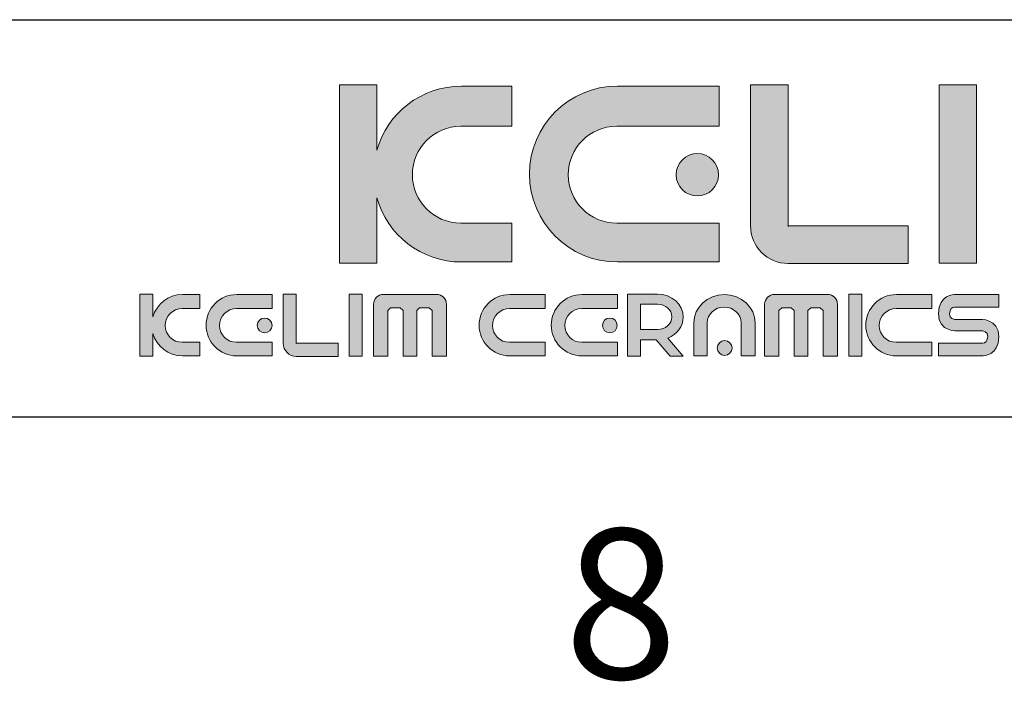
# Model space of a CAD drawing. Header units: millimetres. Extents: x 1538 to 2132, y 568 to 988.
# Tile 9 of 15: x 2060 to 2097, y 572 to 597. Entities that reach past the tile are written whole.
import ezdxf

# ---------------------------------------------------------------- set-up
doc = ezdxf.new("R2010")
doc.units = ezdxf.units.MM
doc.header["$LTSCALE"] = 0.1
doc.layers.add('FORM', color=7, linetype='Continuous')
doc.layers.add('TEXT', color=2, linetype='Continuous')
doc.styles.get("Standard").update_dxf_attribs({"font": 'arial_0.ttf'})

msp = doc.modelspace()

# ---------------------------------------------------------------- hatches: boundary and pattern name
at = {"layer": 'TEXT'}
h = msp.add_hatch(color=2, dxfattribs=at)
h.dxf.hatch_style = 2
edge = h.paths.add_edge_path()
edge.add_spline(control_points=[(2078.8184, 588.9841), (2078.8184, 588.9841), (2076.889, 588.9841), (2076.889, 588.9841), (2075.8744, 588.9841), (2075.0574, 589.8017), (2075.0574, 590.8133), (2075.0574, 591.8289), (2075.8744, 592.6463), (2076.889, 592.6463), (2076.889, 592.6463), (2078.8184, 592.6463), (2078.8184, 592.6463), (2078.8184, 592.6463), (2078.8184, 594.1599), (2078.8184, 594.1599), (2078.8184, 594.1599), (2076.9116, 594.1599), (2076.9116, 594.1599), (2075.3852, 594.1599), (2074.1044, 593.1374), (2073.7135, 591.7381), (2073.7135, 591.7381), (2073.7135, 594.2076), (2073.7135, 594.2076), (2073.7135, 594.2076), (2072.302, 594.2076), (2072.302, 594.2076), (2072.302, 594.2076), (2072.302, 587.4699), (2072.302, 587.4699), (2072.302, 587.4699), (2073.7135, 587.4699), (2073.7135, 587.4699), (2073.7135, 587.4699), (2073.7135, 589.9417), (2073.7135, 589.9417), (2074.1044, 588.5434), (2075.3852, 587.5168), (2076.9116, 587.5168), (2076.9116, 587.5168), (2078.8184, 587.5168), (2078.8184, 587.5168), (2078.8184, 587.5168), (2078.8184, 588.9841), (2078.8184, 588.9841)], knot_values=[0, 0, 0, 0, 1, 1, 1, 2, 2, 2, 3, 3, 3, 4, 4, 4, 5, 5, 5, 6, 6, 6, 7, 7, 7, 8, 8, 8, 9, 9, 9, 10, 10, 10, 11, 11, 11, 12, 12, 12, 13, 13, 13, 14, 14, 14, 15, 15, 15, 15], degree=3, periodic=0)
h = msp.add_hatch(color=256, dxfattribs=at)
h.dxf.hatch_style = 2
edge = h.paths.add_edge_path()
edge.add_spline(control_points=[(2082.8011, 587.5168), (2082.8011, 587.5168), (2086.6413, 587.5168), (2086.6413, 587.5168), (2086.6413, 587.5168), (2086.6413, 588.9841), (2086.6413, 588.9841), (2086.6413, 588.9841), (2082.7769, 588.9841), (2082.7769, 588.9841), (2081.764, 588.9841), (2080.9465, 589.8017), (2080.9465, 590.8133), (2080.9465, 591.8289), (2081.7636, 592.6463), (2082.7769, 592.6463), (2082.7769, 592.6463), (2086.6413, 592.6463), (2086.6413, 592.6463), (2086.6413, 592.6463), (2086.6413, 594.1599), (2086.6413, 594.1599), (2086.6413, 594.1599), (2082.8011, 594.1599), (2082.8011, 594.1599), (2080.9647, 594.1599), (2079.4796, 592.6775), (2079.4796, 590.8392), (2079.4796, 589.0052), (2080.9647, 587.5168), (2082.8011, 587.5168)], knot_values=[0, 0, 0, 0, 1, 1, 1, 2, 2, 2, 3, 3, 3, 4, 4, 4, 5, 5, 5, 6, 6, 6, 7, 7, 7, 8, 8, 8, 9, 9, 9, 10, 10, 10, 10], degree=3, periodic=0)
h = msp.add_hatch(color=2, dxfattribs=at)
h.dxf.hatch_style = 2
edge = h.paths.add_edge_path()
edge.add_spline(control_points=[(2089.2452, 587.4653), (2089.2452, 587.4653), (2093.7848, 587.4653), (2093.7848, 587.4653), (2093.7848, 587.4653), (2093.7848, 588.879), (2093.7848, 588.879), (2093.7848, 588.879), (2089.2554, 588.879), (2089.2554, 588.879), (2089.2554, 588.879), (2089.2501, 588.864), (2089.2501, 588.864), (2089.2501, 588.864), (2089.2501, 594.2076), (2089.2501, 594.2076), (2089.2501, 594.2076), (2087.8355, 594.2076), (2087.8355, 594.2076), (2087.8355, 594.2076), (2087.8355, 588.879), (2087.8355, 588.879), (2087.8355, 588.879), (2087.8308, 588.8843), (2087.8308, 588.8843), (2087.8308, 588.0992), (2088.4672, 587.4593), (2089.2554, 587.4593), (2089.2554, 587.4593), (2089.2452, 587.4653), (2089.2452, 587.4653)], knot_values=[0, 0, 0, 0, 1, 1, 1, 2, 2, 2, 3, 3, 3, 4, 4, 4, 5, 5, 5, 6, 6, 6, 7, 7, 7, 8, 8, 8, 9, 9, 9, 10, 10, 10, 10], degree=3, periodic=0)
h = msp.add_hatch(color=2, dxfattribs=at)
h.dxf.hatch_style = 2
h.paths.add_polyline_path([(2096.3749, 594.2076), (2094.9619, 594.2076), (2094.9619, 587.4699), (2096.3749, 587.4699)])
h = msp.add_hatch(color=2, dxfattribs=at)
h.dxf.hatch_style = 2
edge = h.paths.add_edge_path()
edge.add_spline(control_points=[(2085.0225, 590.8133), (2085.0225, 590.3729), (2085.3786, 590.0103), (2085.8216, 590.0103), (2086.2634, 590.0103), (2086.6227, 590.3729), (2086.6227, 590.8133), (2086.6227, 591.2577), (2086.2634, 591.6136), (2085.8216, 591.6136), (2085.3786, 591.6136), (2085.0225, 591.2577), (2085.0225, 590.8133)], knot_values=[0, 0, 0, 0, 1, 1, 1, 2, 2, 2, 3, 3, 3, 4, 4, 4, 4], degree=3, periodic=0)
h = msp.add_hatch(color=2, dxfattribs=at)
h.dxf.hatch_style = 2
edge = h.paths.add_edge_path()
edge.add_spline(control_points=[(2065.2512, 585.4385), (2065.2512, 585.4385), (2065.2512, 586.3031), (2065.2512, 586.3031), (2065.2512, 586.3031), (2064.759, 586.3031), (2064.759, 586.3031), (2064.759, 586.3031), (2064.759, 583.9532), (2064.759, 583.9532), (2064.759, 583.9532), (2065.2512, 583.9532), (2065.2512, 583.9532), (2065.2512, 583.9532), (2065.2512, 584.8191), (2065.2512, 584.8191), (2065.3864, 584.33), (2065.833, 583.97), (2066.3669, 583.97), (2066.3669, 583.97), (2067.0317, 583.97), (2067.0317, 583.97), (2067.0317, 583.97), (2067.0317, 584.4812), (2067.0317, 584.4812), (2067.0317, 584.4812), (2066.3588, 584.4812), (2066.3588, 584.4812), (2066.0049, 584.4812), (2065.7198, 584.7666), (2065.7198, 585.1191), (2065.7198, 585.4737), (2066.0049, 585.7584), (2066.3588, 585.7584), (2066.3588, 585.7584), (2067.0317, 585.7584), (2067.0317, 585.7584), (2067.0317, 585.7584), (2067.0317, 586.2871), (2067.0317, 586.2871), (2067.0317, 586.2871), (2066.3669, 586.2871), (2066.3669, 586.2871), (2065.833, 586.2871), (2065.3864, 585.9281), (2065.2512, 585.4385)], knot_values=[0, 0, 0, 0, 1, 1, 1, 2, 2, 2, 3, 3, 3, 4, 4, 4, 5, 5, 5, 6, 6, 6, 7, 7, 7, 8, 8, 8, 9, 9, 9, 10, 10, 10, 11, 11, 11, 12, 12, 12, 13, 13, 13, 14, 14, 14, 15, 15, 15, 15], degree=3, periodic=0)
h = msp.add_hatch(color=2, dxfattribs=at)
h.dxf.hatch_style = 2
edge = h.paths.add_edge_path()
edge.add_spline(control_points=[(2070.6697, 584.4397), (2070.6697, 584.4397), (2070.6697, 586.3031), (2070.6697, 586.3031), (2070.6697, 586.3031), (2070.1766, 586.3031), (2070.1766, 586.3031), (2070.1766, 586.3031), (2070.1766, 584.4448), (2070.1766, 584.4448), (2070.1766, 584.4448), (2070.1746, 584.447), (2070.1746, 584.447), (2070.1746, 584.1724), (2070.3966, 583.9496), (2070.6717, 583.9496), (2070.6717, 583.9496), (2070.6682, 583.9519), (2070.6682, 583.9519), (2070.6682, 583.9519), (2072.2513, 583.9519), (2072.2513, 583.9519), (2072.2513, 583.9519), (2072.2513, 584.4448), (2072.2513, 584.4448), (2072.2513, 584.4448), (2070.6717, 584.4448), (2070.6717, 584.4448), (2070.6717, 584.4448), (2070.6697, 584.4397), (2070.6697, 584.4397)], knot_values=[0, 0, 0, 0, 1, 1, 1, 2, 2, 2, 3, 3, 3, 4, 4, 4, 5, 5, 5, 6, 6, 6, 7, 7, 7, 8, 8, 8, 9, 9, 9, 10, 10, 10, 10], degree=3, periodic=0)
h = msp.add_hatch(color=2, dxfattribs=at)
h.dxf.hatch_style = 2
h.paths.add_polyline_path([(2072.6619, 583.9532), (2073.1548, 583.9532), (2073.1548, 586.3031), (2072.6619, 586.3031)])
h = msp.add_hatch(color=2, dxfattribs=at)
h.dxf.hatch_style = 2
edge = h.paths.add_edge_path()
edge.add_spline(control_points=[(2075.9709, 586.2922), (2075.9709, 586.2922), (2073.9643, 586.2922), (2073.9643, 586.2922), (2073.7579, 586.2922), (2073.5911, 586.1261), (2073.5911, 585.9215), (2073.5911, 585.9215), (2073.5911, 583.957), (2073.5911, 583.957), (2073.5911, 583.957), (2074.1241, 583.957), (2074.1241, 583.957), (2074.1241, 583.957), (2074.1241, 585.6783), (2074.1241, 585.6783), (2074.1241, 585.6783), (2074.2348, 585.7898), (2074.2348, 585.7898), (2074.2348, 585.7898), (2074.5924, 585.7898), (2074.5924, 585.7898), (2074.5924, 585.7898), (2074.7038, 585.6783), (2074.7038, 585.6783), (2074.7038, 585.6783), (2074.7038, 583.957), (2074.7038, 583.957), (2074.7038, 583.957), (2075.2186, 583.957), (2075.2186, 583.957), (2075.2186, 583.957), (2075.2186, 585.6783), (2075.2186, 585.6783), (2075.2186, 585.6783), (2075.3314, 585.7898), (2075.3314, 585.7898), (2075.3314, 585.7898), (2075.6871, 585.7898), (2075.6871, 585.7898), (2075.6871, 585.7898), (2075.7982, 585.6783), (2075.7982, 585.6783), (2075.7982, 585.6783), (2075.7982, 583.957), (2075.7982, 583.957), (2075.7982, 583.957), (2076.3444, 583.957), (2076.3444, 583.957), (2076.3444, 583.957), (2076.3444, 585.9215), (2076.3444, 585.9215), (2076.3444, 586.1261), (2076.176, 586.2922), (2075.9709, 586.2922)], knot_values=[0, 0, 0, 0, 1, 1, 1, 2, 2, 2, 3, 3, 3, 4, 4, 4, 5, 5, 5, 6, 6, 6, 7, 7, 7, 8, 8, 8, 9, 9, 9, 10, 10, 10, 11, 11, 11, 12, 12, 12, 13, 13, 13, 14, 14, 14, 15, 15, 15, 16, 16, 16, 17, 17, 17, 18, 18, 18, 18], degree=3, periodic=0)
h = msp.add_hatch(color=2, dxfattribs=at)
h.dxf.hatch_style = 2
edge = h.paths.add_edge_path()
edge.add_spline(control_points=[(2085.2912, 585.4373), (2085.2912, 585.915), (2084.8531, 586.3031), (2084.3121, 586.3031), (2084.3121, 586.3031), (2083.6727, 586.3031), (2083.6727, 586.3031), (2083.6727, 586.3031), (2083.1802, 586.3031), (2083.1802, 586.3031), (2083.1802, 586.3031), (2083.1802, 585.9208), (2083.1802, 585.9208), (2083.1802, 585.9208), (2083.1802, 584.9662), (2083.1802, 584.9662), (2083.1802, 584.9662), (2083.1802, 584.5715), (2083.1802, 584.5715), (2083.1802, 584.5715), (2083.1802, 583.9532), (2083.1802, 583.9532), (2083.1802, 583.9532), (2083.6727, 583.9532), (2083.6727, 583.9532), (2083.6727, 583.9532), (2083.6727, 584.5715), (2083.6727, 584.5715), (2083.6727, 584.5715), (2084.2726, 584.5715), (2084.2726, 584.5715), (2084.2726, 584.5715), (2084.7968, 583.9532), (2084.7968, 583.9532), (2084.7968, 583.9532), (2085.2894, 583.9532), (2085.2894, 583.9532), (2085.2894, 583.9532), (2084.704, 584.6439), (2084.704, 584.6439), (2085.0497, 584.7775), (2085.2912, 585.0817), (2085.2912, 585.4373)], knot_values=[0, 0, 0, 0, 1, 1, 1, 2, 2, 2, 3, 3, 3, 4, 4, 4, 5, 5, 5, 6, 6, 6, 7, 7, 7, 8, 8, 8, 9, 9, 9, 10, 10, 10, 11, 11, 11, 12, 12, 12, 13, 13, 13, 14, 14, 14, 14], degree=3, periodic=0)
edge = h.paths.add_edge_path()
edge.add_spline(control_points=[(2084.3196, 584.9662), (2084.3196, 584.9662), (2083.6727, 584.9662), (2083.6727, 584.9662), (2083.6727, 584.9662), (2083.6727, 585.9208), (2083.6727, 585.9208), (2083.6727, 585.9208), (2084.3196, 585.9208), (2084.3196, 585.9208), (2084.6179, 585.9208), (2084.8587, 585.7074), (2084.8587, 585.4439), (2084.8587, 585.1795), (2084.6179, 584.9662), (2084.3196, 584.9662)], knot_values=[0, 0, 0, 0, 1, 1, 1, 2, 2, 2, 3, 3, 3, 4, 4, 4, 5, 5, 5, 5], degree=3, periodic=0)
h = msp.add_hatch(color=2, dxfattribs=at)
h.dxf.hatch_style = 2
edge = h.paths.add_edge_path()
edge.add_spline(control_points=[(2090.7452, 586.2922), (2090.7452, 586.2922), (2088.7388, 586.2922), (2088.7388, 586.2922), (2088.5328, 586.2922), (2088.3656, 586.1261), (2088.3656, 585.9215), (2088.3656, 585.9215), (2088.3656, 583.957), (2088.3656, 583.957), (2088.3656, 583.957), (2088.8987, 583.957), (2088.8987, 583.957), (2088.8987, 583.957), (2088.8987, 585.6783), (2088.8987, 585.6783), (2088.8987, 585.6783), (2089.0097, 585.7898), (2089.0097, 585.7898), (2089.0097, 585.7898), (2089.3672, 585.7898), (2089.3672, 585.7898), (2089.3672, 585.7898), (2089.4783, 585.6783), (2089.4783, 585.6783), (2089.4783, 585.6783), (2089.4783, 583.957), (2089.4783, 583.957), (2089.4783, 583.957), (2089.9935, 583.957), (2089.9935, 583.957), (2089.9935, 583.957), (2089.9935, 585.6783), (2089.9935, 585.6783), (2089.9935, 585.6783), (2090.106, 585.7898), (2090.106, 585.7898), (2090.106, 585.7898), (2090.4616, 585.7898), (2090.4616, 585.7898), (2090.4616, 585.7898), (2090.5727, 585.6783), (2090.5727, 585.6783), (2090.5727, 585.6783), (2090.5727, 583.957), (2090.5727, 583.957), (2090.5727, 583.957), (2091.1188, 583.957), (2091.1188, 583.957), (2091.1188, 583.957), (2091.1188, 585.9215), (2091.1188, 585.9215), (2091.1188, 586.1261), (2090.951, 586.2922), (2090.7452, 586.2922)], knot_values=[0, 0, 0, 0, 1, 1, 1, 2, 2, 2, 3, 3, 3, 4, 4, 4, 5, 5, 5, 6, 6, 6, 7, 7, 7, 8, 8, 8, 9, 9, 9, 10, 10, 10, 11, 11, 11, 12, 12, 12, 13, 13, 13, 14, 14, 14, 15, 15, 15, 16, 16, 16, 17, 17, 17, 18, 18, 18, 18], degree=3, periodic=0)
h = msp.add_hatch(color=2, dxfattribs=at)
h.dxf.hatch_style = 2
h.paths.add_polyline_path([(2091.5496, 583.9532), (2092.0425, 583.9532), (2092.0425, 586.3031), (2091.5496, 586.3031)])
h = msp.add_hatch(color=2, dxfattribs=at)
h.dxf.hatch_style = 2
edge = h.paths.add_edge_path()
edge.add_spline(control_points=[(2067.2621, 585.1286), (2067.2621, 584.4892), (2067.7802, 583.97), (2068.4206, 583.97), (2068.4206, 583.97), (2069.7602, 583.97), (2069.7602, 583.97), (2069.7602, 583.97), (2069.7602, 584.4812), (2069.7602, 584.4812), (2069.7602, 584.4812), (2068.4123, 584.4812), (2068.4123, 584.4812), (2068.0591, 584.4812), (2067.7736, 584.7666), (2067.7736, 585.1191), (2067.7736, 585.4737), (2068.0587, 585.7584), (2068.4123, 585.7584), (2068.4123, 585.7584), (2069.7602, 585.7584), (2069.7602, 585.7584), (2069.7602, 585.7584), (2069.7602, 586.2871), (2069.7602, 586.2871), (2069.7602, 586.2871), (2068.4206, 586.2871), (2068.4206, 586.2871), (2067.7802, 586.2871), (2067.2621, 585.7694), (2067.2621, 585.1286)], knot_values=[0, 0, 0, 0, 1, 1, 1, 2, 2, 2, 3, 3, 3, 4, 4, 4, 5, 5, 5, 6, 6, 6, 7, 7, 7, 8, 8, 8, 9, 9, 9, 10, 10, 10, 10], degree=3, periodic=0)
h = msp.add_hatch(color=2, dxfattribs=at)
h.dxf.hatch_style = 2
edge = h.paths.add_edge_path()
edge.add_spline(control_points=[(2077.5757, 585.1286), (2077.5757, 584.4892), (2078.0936, 583.97), (2078.7342, 583.97), (2078.7342, 583.97), (2080.0734, 583.97), (2080.0734, 583.97), (2080.0734, 583.97), (2080.0734, 584.4812), (2080.0734, 584.4812), (2080.0734, 584.4812), (2078.7256, 584.4812), (2078.7256, 584.4812), (2078.3724, 584.4812), (2078.0873, 584.7666), (2078.0873, 585.1191), (2078.0873, 585.4737), (2078.3724, 585.7584), (2078.7256, 585.7584), (2078.7256, 585.7584), (2080.0734, 585.7584), (2080.0734, 585.7584), (2080.0734, 585.7584), (2080.0734, 586.2871), (2080.0734, 586.2871), (2080.0734, 586.2871), (2078.7342, 586.2871), (2078.7342, 586.2871), (2078.0936, 586.2871), (2077.5757, 585.7694), (2077.5757, 585.1286)], knot_values=[0, 0, 0, 0, 1, 1, 1, 2, 2, 2, 3, 3, 3, 4, 4, 4, 5, 5, 5, 6, 6, 6, 7, 7, 7, 8, 8, 8, 9, 9, 9, 10, 10, 10, 10], degree=3, periodic=0)
h = msp.add_hatch(color=2, dxfattribs=at)
h.dxf.hatch_style = 2
edge = h.paths.add_edge_path()
edge.add_spline(control_points=[(2080.3044, 585.1286), (2080.3044, 584.4892), (2080.822, 583.97), (2081.4628, 583.97), (2081.4628, 583.97), (2082.8019, 583.97), (2082.8019, 583.97), (2082.8019, 583.97), (2082.8019, 584.4812), (2082.8019, 584.4812), (2082.8019, 584.4812), (2081.4541, 584.4812), (2081.4541, 584.4812), (2081.1009, 584.4812), (2080.8158, 584.7666), (2080.8158, 585.1191), (2080.8158, 585.4737), (2081.1009, 585.7584), (2081.4541, 585.7584), (2081.4541, 585.7584), (2082.8019, 585.7584), (2082.8019, 585.7584), (2082.8019, 585.7584), (2082.8019, 586.2871), (2082.8019, 586.2871), (2082.8019, 586.2871), (2081.4628, 586.2871), (2081.4628, 586.2871), (2080.822, 586.2871), (2080.3044, 585.7694), (2080.3044, 585.1286)], knot_values=[0, 0, 0, 0, 1, 1, 1, 2, 2, 2, 3, 3, 3, 4, 4, 4, 5, 5, 5, 6, 6, 6, 7, 7, 7, 8, 8, 8, 9, 9, 9, 10, 10, 10, 10], degree=3, periodic=0)
h = msp.add_hatch(color=2, dxfattribs=at)
h.dxf.hatch_style = 2
edge = h.paths.add_edge_path()
edge.add_spline(control_points=[(2086.8462, 586.2871), (2086.2069, 586.2871), (2085.6878, 585.8065), (2085.6878, 585.2124), (2085.6878, 585.2124), (2085.6878, 583.97), (2085.6878, 583.97), (2085.6878, 583.97), (2086.1988, 583.97), (2086.1988, 583.97), (2086.1988, 583.97), (2086.1988, 585.2203), (2086.1988, 585.2203), (2086.1988, 585.5472), (2086.4843, 585.8123), (2086.8371, 585.8123), (2087.1914, 585.8123), (2087.4765, 585.548), (2087.4765, 585.2203), (2087.4765, 585.2203), (2087.4765, 583.97), (2087.4765, 583.97), (2087.4765, 583.97), (2088.0049, 583.97), (2088.0049, 583.97), (2088.0049, 583.97), (2088.0049, 585.2124), (2088.0049, 585.2124), (2088.0049, 585.8065), (2087.4874, 586.2871), (2086.8462, 586.2871)], knot_values=[0, 0, 0, 0, 1, 1, 1, 2, 2, 2, 3, 3, 3, 4, 4, 4, 5, 5, 5, 6, 6, 6, 7, 7, 7, 8, 8, 8, 9, 9, 9, 10, 10, 10, 10], degree=3, periodic=0)
h = msp.add_hatch(color=2, dxfattribs=at)
h.dxf.hatch_style = 2
edge = h.paths.add_edge_path()
edge.add_spline(control_points=[(2092.1868, 585.1286), (2092.1868, 584.4892), (2092.7045, 583.97), (2093.3453, 583.97), (2093.3453, 583.97), (2094.6845, 583.97), (2094.6845, 583.97), (2094.6845, 583.97), (2094.6845, 584.4812), (2094.6845, 584.4812), (2094.6845, 584.4812), (2093.3366, 584.4812), (2093.3366, 584.4812), (2092.9834, 584.4812), (2092.6983, 584.7666), (2092.6983, 585.1191), (2092.6983, 585.4737), (2092.9834, 585.7584), (2093.3366, 585.7584), (2093.3366, 585.7584), (2094.6845, 585.7584), (2094.6845, 585.7584), (2094.6845, 585.7584), (2094.6845, 586.2871), (2094.6845, 586.2871), (2094.6845, 586.2871), (2093.3453, 586.2871), (2093.3453, 586.2871), (2092.7045, 586.2871), (2092.1868, 585.7694), (2092.1868, 585.1286)], knot_values=[0, 0, 0, 0, 1, 1, 1, 2, 2, 2, 3, 3, 3, 4, 4, 4, 5, 5, 5, 6, 6, 6, 7, 7, 7, 8, 8, 8, 9, 9, 9, 10, 10, 10, 10], degree=3, periodic=0)
h = msp.add_hatch(color=2, dxfattribs=at)
h.dxf.hatch_style = 2
edge = h.paths.add_edge_path()
edge.add_spline(control_points=[(2094.9324, 585.5706), (2094.9324, 584.8533), (2095.6623, 584.9144), (2095.6623, 584.9144), (2095.6623, 584.9144), (2095.6805, 584.9144), (2095.6805, 584.9144), (2095.6805, 584.9144), (2096.467, 584.9144), (2096.467, 584.9144), (2096.467, 584.9144), (2096.6082, 584.9144), (2096.6082, 584.9144), (2096.6082, 584.9144), (2096.7991, 584.8838), (2096.7991, 584.6996), (2096.7991, 584.5154), (2096.6752, 584.4448), (2096.6075, 584.4448), (2096.6075, 584.4448), (2094.9324, 584.4448), (2094.9324, 584.4448), (2094.9324, 584.4448), (2094.9324, 583.9707), (2094.9324, 583.9707), (2094.9324, 583.9707), (2096.5971, 583.9707), (2096.5971, 583.9707), (2096.5971, 583.9707), (2097.2157, 583.97), (2097.2157, 584.6873), (2097.2157, 585.4053), (2096.4857, 585.3433), (2096.4857, 585.3433), (2096.4857, 585.3433), (2096.467, 585.3433), (2096.467, 585.3433), (2096.467, 585.3433), (2095.6805, 585.3433), (2095.6805, 585.3433), (2095.6805, 585.3433), (2095.5393, 585.3433), (2095.5393, 585.3433), (2095.5393, 585.3433), (2095.3484, 585.3739), (2095.3484, 585.5582), (2095.3484, 585.7417), (2095.473, 585.8123), (2095.5401, 585.8123), (2095.5401, 585.8123), (2097.2157, 585.8123), (2097.2157, 585.8123), (2097.2157, 585.8123), (2097.2157, 586.2871), (2097.2157, 586.2871), (2097.2157, 586.2871), (2095.551, 586.2871), (2095.551, 586.2871), (2095.551, 586.2871), (2094.9324, 586.2879), (2094.9324, 585.5706)], knot_values=[0, 0, 0, 0, 1, 1, 1, 2, 2, 2, 3, 3, 3, 4, 4, 4, 5, 5, 5, 6, 6, 6, 7, 7, 7, 8, 8, 8, 9, 9, 9, 10, 10, 10, 11, 11, 11, 12, 12, 12, 13, 13, 13, 14, 14, 14, 15, 15, 15, 16, 16, 16, 17, 17, 17, 18, 18, 18, 19, 19, 19, 20, 20, 20, 20], degree=3, periodic=0)
h = msp.add_hatch(color=2, dxfattribs=at)
h.dxf.hatch_style = 2
edge = h.paths.add_edge_path()
edge.add_spline(control_points=[(2069.1955, 585.1191), (2069.1955, 584.9654), (2069.3196, 584.8395), (2069.474, 584.8395), (2069.6284, 584.8395), (2069.7536, 584.9654), (2069.7536, 585.1191), (2069.7536, 585.2742), (2069.6284, 585.3987), (2069.474, 585.3987), (2069.3196, 585.3987), (2069.1955, 585.2742), (2069.1955, 585.1191)], knot_values=[0, 0, 0, 0, 1, 1, 1, 2, 2, 2, 3, 3, 3, 4, 4, 4, 4], degree=3, periodic=0)
h = msp.add_hatch(color=2, dxfattribs=at)
h.dxf.hatch_style = 2
edge = h.paths.add_edge_path()
edge.add_spline(control_points=[(2082.2376, 585.1191), (2082.2376, 584.9654), (2082.3614, 584.8395), (2082.5161, 584.8395), (2082.6702, 584.8395), (2082.7953, 584.9654), (2082.7953, 585.1191), (2082.7953, 585.2742), (2082.6702, 585.3987), (2082.5161, 585.3987), (2082.3614, 585.3987), (2082.2376, 585.2742), (2082.2376, 585.1191)], knot_values=[0, 0, 0, 0, 1, 1, 1, 2, 2, 2, 3, 3, 3, 4, 4, 4, 4], degree=3, periodic=0)
h = msp.add_hatch(color=2, dxfattribs=at)
h.dxf.hatch_style = 2
edge = h.paths.add_edge_path()
edge.add_spline(control_points=[(2086.8543, 584.546), (2086.6999, 584.546), (2086.5758, 584.4214), (2086.5758, 584.2663), (2086.5758, 584.1134), (2086.6999, 583.9867), (2086.8543, 583.9867), (2087.0087, 583.9867), (2087.1338, 584.1134), (2087.1338, 584.2663), (2087.1338, 584.4214), (2087.0087, 584.546), (2086.8543, 584.546)], knot_values=[0, 0, 0, 0, 1, 1, 1, 2, 2, 2, 3, 3, 3, 4, 4, 4, 4], degree=3, periodic=0)

# ---------------------------------------------------------------- linework, layer by layer
msp.add_line((1552.6326, 581.6721), (2118.2892, 581.6721))
at = {"layer": 'FORM'}
msp.add_line((1847.7892, 596.6721), (2118.2892, 596.6721), dxfattribs=at)
at = {"layer": 'TEXT', "lineweight": 0}
for points in [[(2096.3749, 594.2076), (2094.9619, 594.2076), (2094.9619, 587.4699), (2096.3749, 587.4699), (2096.3749, 594.2076)], [(2072.6619, 583.9532), (2073.1548, 583.9532), (2073.1548, 586.3031), (2072.6619, 586.3031), (2072.6619, 583.9532)], [(2091.5496, 583.9532), (2092.0425, 583.9532), (2092.0425, 586.3031), (2091.5496, 586.3031), (2091.5496, 583.9532)]]:
    msp.add_lwpolyline(points, dxfattribs=at)
for points, knots in [([(2078.8184, 588.9841), (2078.8184, 588.9841), (2076.889, 588.9841), (2076.889, 588.9841), (2075.8744, 588.9841), (2075.0574, 589.8017), (2075.0574, 590.8133), (2075.0574, 591.8289), (2075.8744, 592.6463), (2076.889, 592.6463), (2076.889, 592.6463), (2078.8184, 592.6463), (2078.8184, 592.6463), (2078.8184, 592.6463), (2078.8184, 594.1599), (2078.8184, 594.1599), (2078.8184, 594.1599), (2076.9116, 594.1599), (2076.9116, 594.1599), (2075.3852, 594.1599), (2074.1044, 593.1374), (2073.7135, 591.7381), (2073.7135, 591.7381), (2073.7135, 594.2076), (2073.7135, 594.2076), (2073.7135, 594.2076), (2072.302, 594.2076), (2072.302, 594.2076), (2072.302, 594.2076), (2072.302, 587.4699), (2072.302, 587.4699), (2072.302, 587.4699), (2073.7135, 587.4699), (2073.7135, 587.4699), (2073.7135, 587.4699), (2073.7135, 589.9417), (2073.7135, 589.9417), (2074.1044, 588.5434), (2075.3852, 587.5168), (2076.9116, 587.5168), (2076.9116, 587.5168), (2078.8184, 587.5168), (2078.8184, 587.5168), (2078.8184, 587.5168), (2078.8184, 588.9841), (2078.8184, 588.9841)], [0, 0, 0, 0, 1, 1, 1, 2, 2, 2, 3, 3, 3, 4, 4, 4, 5, 5, 5, 6, 6, 6, 7, 7, 7, 8, 8, 8, 9, 9, 9, 10, 10, 10, 11, 11, 11, 12, 12, 12, 13, 13, 13, 14, 14, 14, 15, 15, 15, 15]), ([(2082.8011, 587.5168), (2082.8011, 587.5168), (2086.6413, 587.5168), (2086.6413, 587.5168), (2086.6413, 587.5168), (2086.6413, 588.9841), (2086.6413, 588.9841), (2086.6413, 588.9841), (2082.7769, 588.9841), (2082.7769, 588.9841), (2081.764, 588.9841), (2080.9465, 589.8017), (2080.9465, 590.8133), (2080.9465, 591.8289), (2081.7636, 592.6463), (2082.7769, 592.6463), (2082.7769, 592.6463), (2086.6413, 592.6463), (2086.6413, 592.6463), (2086.6413, 592.6463), (2086.6413, 594.1599), (2086.6413, 594.1599), (2086.6413, 594.1599), (2082.8011, 594.1599), (2082.8011, 594.1599), (2080.9647, 594.1599), (2079.4796, 592.6775), (2079.4796, 590.8392), (2079.4796, 589.0052), (2080.9647, 587.5168), (2082.8011, 587.5168)], [0, 0, 0, 0, 1, 1, 1, 2, 2, 2, 3, 3, 3, 4, 4, 4, 5, 5, 5, 6, 6, 6, 7, 7, 7, 8, 8, 8, 9, 9, 9, 10, 10, 10, 10]), ([(2089.2452, 587.4653), (2089.2452, 587.4653), (2093.7848, 587.4653), (2093.7848, 587.4653), (2093.7848, 587.4653), (2093.7848, 588.879), (2093.7848, 588.879), (2093.7848, 588.879), (2089.2554, 588.879), (2089.2554, 588.879), (2089.2554, 588.879), (2089.2501, 588.864), (2089.2501, 588.864), (2089.2501, 588.864), (2089.2501, 594.2076), (2089.2501, 594.2076), (2089.2501, 594.2076), (2087.8355, 594.2076), (2087.8355, 594.2076), (2087.8355, 594.2076), (2087.8355, 588.879), (2087.8355, 588.879), (2087.8355, 588.879), (2087.8308, 588.8843), (2087.8308, 588.8843), (2087.8308, 588.0992), (2088.4672, 587.4593), (2089.2554, 587.4593), (2089.2554, 587.4593), (2089.2452, 587.4653), (2089.2452, 587.4653)], [0, 0, 0, 0, 1, 1, 1, 2, 2, 2, 3, 3, 3, 4, 4, 4, 5, 5, 5, 6, 6, 6, 7, 7, 7, 8, 8, 8, 9, 9, 9, 10, 10, 10, 10]), ([(2085.0225, 590.8133), (2085.0225, 590.3729), (2085.3786, 590.0103), (2085.8216, 590.0103), (2086.2634, 590.0103), (2086.6227, 590.3729), (2086.6227, 590.8133), (2086.6227, 591.2577), (2086.2634, 591.6136), (2085.8216, 591.6136), (2085.3786, 591.6136), (2085.0225, 591.2577), (2085.0225, 590.8133)], [0, 0, 0, 0, 1, 1, 1, 2, 2, 2, 3, 3, 3, 4, 4, 4, 4]), ([(2065.2512, 585.4385), (2065.2512, 585.4385), (2065.2512, 586.3031), (2065.2512, 586.3031), (2065.2512, 586.3031), (2064.759, 586.3031), (2064.759, 586.3031), (2064.759, 586.3031), (2064.759, 583.9532), (2064.759, 583.9532), (2064.759, 583.9532), (2065.2512, 583.9532), (2065.2512, 583.9532), (2065.2512, 583.9532), (2065.2512, 584.8191), (2065.2512, 584.8191), (2065.3864, 584.33), (2065.833, 583.97), (2066.3669, 583.97), (2066.3669, 583.97), (2067.0317, 583.97), (2067.0317, 583.97), (2067.0317, 583.97), (2067.0317, 584.4812), (2067.0317, 584.4812), (2067.0317, 584.4812), (2066.3588, 584.4812), (2066.3588, 584.4812), (2066.0049, 584.4812), (2065.7198, 584.7666), (2065.7198, 585.1191), (2065.7198, 585.4737), (2066.0049, 585.7584), (2066.3588, 585.7584), (2066.3588, 585.7584), (2067.0317, 585.7584), (2067.0317, 585.7584), (2067.0317, 585.7584), (2067.0317, 586.2871), (2067.0317, 586.2871), (2067.0317, 586.2871), (2066.3669, 586.2871), (2066.3669, 586.2871), (2065.833, 586.2871), (2065.3864, 585.9281), (2065.2512, 585.4385)], [0, 0, 0, 0, 1, 1, 1, 2, 2, 2, 3, 3, 3, 4, 4, 4, 5, 5, 5, 6, 6, 6, 7, 7, 7, 8, 8, 8, 9, 9, 9, 10, 10, 10, 11, 11, 11, 12, 12, 12, 13, 13, 13, 14, 14, 14, 15, 15, 15, 15]), ([(2070.6697, 584.4397), (2070.6697, 584.4397), (2070.6697, 586.3031), (2070.6697, 586.3031), (2070.6697, 586.3031), (2070.1766, 586.3031), (2070.1766, 586.3031), (2070.1766, 586.3031), (2070.1766, 584.4448), (2070.1766, 584.4448), (2070.1766, 584.4448), (2070.1746, 584.447), (2070.1746, 584.447), (2070.1746, 584.1724), (2070.3966, 583.9496), (2070.6717, 583.9496), (2070.6717, 583.9496), (2070.6682, 583.9519), (2070.6682, 583.9519), (2070.6682, 583.9519), (2072.2513, 583.9519), (2072.2513, 583.9519), (2072.2513, 583.9519), (2072.2513, 584.4448), (2072.2513, 584.4448), (2072.2513, 584.4448), (2070.6717, 584.4448), (2070.6717, 584.4448), (2070.6717, 584.4448), (2070.6697, 584.4397), (2070.6697, 584.4397)], [0, 0, 0, 0, 1, 1, 1, 2, 2, 2, 3, 3, 3, 4, 4, 4, 5, 5, 5, 6, 6, 6, 7, 7, 7, 8, 8, 8, 9, 9, 9, 10, 10, 10, 10]), ([(2075.9709, 586.2922), (2075.9709, 586.2922), (2073.9643, 586.2922), (2073.9643, 586.2922), (2073.7579, 586.2922), (2073.5911, 586.1261), (2073.5911, 585.9215), (2073.5911, 585.9215), (2073.5911, 583.957), (2073.5911, 583.957), (2073.5911, 583.957), (2074.1241, 583.957), (2074.1241, 583.957), (2074.1241, 583.957), (2074.1241, 585.6783), (2074.1241, 585.6783), (2074.1241, 585.6783), (2074.2348, 585.7898), (2074.2348, 585.7898), (2074.2348, 585.7898), (2074.5924, 585.7898), (2074.5924, 585.7898), (2074.5924, 585.7898), (2074.7038, 585.6783), (2074.7038, 585.6783), (2074.7038, 585.6783), (2074.7038, 583.957), (2074.7038, 583.957), (2074.7038, 583.957), (2075.2186, 583.957), (2075.2186, 583.957), (2075.2186, 583.957), (2075.2186, 585.6783), (2075.2186, 585.6783), (2075.2186, 585.6783), (2075.3314, 585.7898), (2075.3314, 585.7898), (2075.3314, 585.7898), (2075.6871, 585.7898), (2075.6871, 585.7898), (2075.6871, 585.7898), (2075.7982, 585.6783), (2075.7982, 585.6783), (2075.7982, 585.6783), (2075.7982, 583.957), (2075.7982, 583.957), (2075.7982, 583.957), (2076.3444, 583.957), (2076.3444, 583.957), (2076.3444, 583.957), (2076.3444, 585.9215), (2076.3444, 585.9215), (2076.3444, 586.1261), (2076.176, 586.2922), (2075.9709, 586.2922)], [0, 0, 0, 0, 1, 1, 1, 2, 2, 2, 3, 3, 3, 4, 4, 4, 5, 5, 5, 6, 6, 6, 7, 7, 7, 8, 8, 8, 9, 9, 9, 10, 10, 10, 11, 11, 11, 12, 12, 12, 13, 13, 13, 14, 14, 14, 15, 15, 15, 16, 16, 16, 17, 17, 17, 18, 18, 18, 18]), ([(2085.2912, 585.4373), (2085.2912, 585.915), (2084.8531, 586.3031), (2084.3121, 586.3031), (2084.3121, 586.3031), (2083.6727, 586.3031), (2083.6727, 586.3031), (2083.6727, 586.3031), (2083.1802, 586.3031), (2083.1802, 586.3031), (2083.1802, 586.3031), (2083.1802, 585.9208), (2083.1802, 585.9208), (2083.1802, 585.9208), (2083.1802, 584.9662), (2083.1802, 584.9662), (2083.1802, 584.9662), (2083.1802, 584.5715), (2083.1802, 584.5715), (2083.1802, 584.5715), (2083.1802, 583.9532), (2083.1802, 583.9532), (2083.1802, 583.9532), (2083.6727, 583.9532), (2083.6727, 583.9532), (2083.6727, 583.9532), (2083.6727, 584.5715), (2083.6727, 584.5715), (2083.6727, 584.5715), (2084.2726, 584.5715), (2084.2726, 584.5715), (2084.2726, 584.5715), (2084.7968, 583.9532), (2084.7968, 583.9532), (2084.7968, 583.9532), (2085.2894, 583.9532), (2085.2894, 583.9532), (2085.2894, 583.9532), (2084.704, 584.6439), (2084.704, 584.6439), (2085.0497, 584.7775), (2085.2912, 585.0817), (2085.2912, 585.4373)], [0, 0, 0, 0, 1, 1, 1, 2, 2, 2, 3, 3, 3, 4, 4, 4, 5, 5, 5, 6, 6, 6, 7, 7, 7, 8, 8, 8, 9, 9, 9, 10, 10, 10, 11, 11, 11, 12, 12, 12, 13, 13, 13, 14, 14, 14, 14]), ([(2090.7452, 586.2922), (2090.7452, 586.2922), (2088.7388, 586.2922), (2088.7388, 586.2922), (2088.5328, 586.2922), (2088.3656, 586.1261), (2088.3656, 585.9215), (2088.3656, 585.9215), (2088.3656, 583.957), (2088.3656, 583.957), (2088.3656, 583.957), (2088.8987, 583.957), (2088.8987, 583.957), (2088.8987, 583.957), (2088.8987, 585.6783), (2088.8987, 585.6783), (2088.8987, 585.6783), (2089.0097, 585.7898), (2089.0097, 585.7898), (2089.0097, 585.7898), (2089.3672, 585.7898), (2089.3672, 585.7898), (2089.3672, 585.7898), (2089.4783, 585.6783), (2089.4783, 585.6783), (2089.4783, 585.6783), (2089.4783, 583.957), (2089.4783, 583.957), (2089.4783, 583.957), (2089.9935, 583.957), (2089.9935, 583.957), (2089.9935, 583.957), (2089.9935, 585.6783), (2089.9935, 585.6783), (2089.9935, 585.6783), (2090.106, 585.7898), (2090.106, 585.7898), (2090.106, 585.7898), (2090.4616, 585.7898), (2090.4616, 585.7898), (2090.4616, 585.7898), (2090.5727, 585.6783), (2090.5727, 585.6783), (2090.5727, 585.6783), (2090.5727, 583.957), (2090.5727, 583.957), (2090.5727, 583.957), (2091.1188, 583.957), (2091.1188, 583.957), (2091.1188, 583.957), (2091.1188, 585.9215), (2091.1188, 585.9215), (2091.1188, 586.1261), (2090.951, 586.2922), (2090.7452, 586.2922)], [0, 0, 0, 0, 1, 1, 1, 2, 2, 2, 3, 3, 3, 4, 4, 4, 5, 5, 5, 6, 6, 6, 7, 7, 7, 8, 8, 8, 9, 9, 9, 10, 10, 10, 11, 11, 11, 12, 12, 12, 13, 13, 13, 14, 14, 14, 15, 15, 15, 16, 16, 16, 17, 17, 17, 18, 18, 18, 18]), ([(2067.2621, 585.1286), (2067.2621, 584.4892), (2067.7802, 583.97), (2068.4206, 583.97), (2068.4206, 583.97), (2069.7602, 583.97), (2069.7602, 583.97), (2069.7602, 583.97), (2069.7602, 584.4812), (2069.7602, 584.4812), (2069.7602, 584.4812), (2068.4123, 584.4812), (2068.4123, 584.4812), (2068.0591, 584.4812), (2067.7736, 584.7666), (2067.7736, 585.1191), (2067.7736, 585.4737), (2068.0587, 585.7584), (2068.4123, 585.7584), (2068.4123, 585.7584), (2069.7602, 585.7584), (2069.7602, 585.7584), (2069.7602, 585.7584), (2069.7602, 586.2871), (2069.7602, 586.2871), (2069.7602, 586.2871), (2068.4206, 586.2871), (2068.4206, 586.2871), (2067.7802, 586.2871), (2067.2621, 585.7694), (2067.2621, 585.1286)], [0, 0, 0, 0, 1, 1, 1, 2, 2, 2, 3, 3, 3, 4, 4, 4, 5, 5, 5, 6, 6, 6, 7, 7, 7, 8, 8, 8, 9, 9, 9, 10, 10, 10, 10]), ([(2077.5757, 585.1286), (2077.5757, 584.4892), (2078.0936, 583.97), (2078.7342, 583.97), (2078.7342, 583.97), (2080.0734, 583.97), (2080.0734, 583.97), (2080.0734, 583.97), (2080.0734, 584.4812), (2080.0734, 584.4812), (2080.0734, 584.4812), (2078.7256, 584.4812), (2078.7256, 584.4812), (2078.3724, 584.4812), (2078.0873, 584.7666), (2078.0873, 585.1191), (2078.0873, 585.4737), (2078.3724, 585.7584), (2078.7256, 585.7584), (2078.7256, 585.7584), (2080.0734, 585.7584), (2080.0734, 585.7584), (2080.0734, 585.7584), (2080.0734, 586.2871), (2080.0734, 586.2871), (2080.0734, 586.2871), (2078.7342, 586.2871), (2078.7342, 586.2871), (2078.0936, 586.2871), (2077.5757, 585.7694), (2077.5757, 585.1286)], [0, 0, 0, 0, 1, 1, 1, 2, 2, 2, 3, 3, 3, 4, 4, 4, 5, 5, 5, 6, 6, 6, 7, 7, 7, 8, 8, 8, 9, 9, 9, 10, 10, 10, 10]), ([(2080.3044, 585.1286), (2080.3044, 584.4892), (2080.822, 583.97), (2081.4628, 583.97), (2081.4628, 583.97), (2082.8019, 583.97), (2082.8019, 583.97), (2082.8019, 583.97), (2082.8019, 584.4812), (2082.8019, 584.4812), (2082.8019, 584.4812), (2081.4541, 584.4812), (2081.4541, 584.4812), (2081.1009, 584.4812), (2080.8158, 584.7666), (2080.8158, 585.1191), (2080.8158, 585.4737), (2081.1009, 585.7584), (2081.4541, 585.7584), (2081.4541, 585.7584), (2082.8019, 585.7584), (2082.8019, 585.7584), (2082.8019, 585.7584), (2082.8019, 586.2871), (2082.8019, 586.2871), (2082.8019, 586.2871), (2081.4628, 586.2871), (2081.4628, 586.2871), (2080.822, 586.2871), (2080.3044, 585.7694), (2080.3044, 585.1286)], [0, 0, 0, 0, 1, 1, 1, 2, 2, 2, 3, 3, 3, 4, 4, 4, 5, 5, 5, 6, 6, 6, 7, 7, 7, 8, 8, 8, 9, 9, 9, 10, 10, 10, 10]), ([(2084.3196, 584.9662), (2084.3196, 584.9662), (2083.6727, 584.9662), (2083.6727, 584.9662), (2083.6727, 584.9662), (2083.6727, 585.9208), (2083.6727, 585.9208), (2083.6727, 585.9208), (2084.3196, 585.9208), (2084.3196, 585.9208), (2084.6179, 585.9208), (2084.8587, 585.7074), (2084.8587, 585.4439), (2084.8587, 585.1795), (2084.6179, 584.9662), (2084.3196, 584.9662)], [0, 0, 0, 0, 1, 1, 1, 2, 2, 2, 3, 3, 3, 4, 4, 4, 5, 5, 5, 5]), ([(2086.8462, 586.2871), (2086.2069, 586.2871), (2085.6878, 585.8065), (2085.6878, 585.2124), (2085.6878, 585.2124), (2085.6878, 583.97), (2085.6878, 583.97), (2085.6878, 583.97), (2086.1988, 583.97), (2086.1988, 583.97), (2086.1988, 583.97), (2086.1988, 585.2203), (2086.1988, 585.2203), (2086.1988, 585.5472), (2086.4843, 585.8123), (2086.8371, 585.8123), (2087.1914, 585.8123), (2087.4765, 585.548), (2087.4765, 585.2203), (2087.4765, 585.2203), (2087.4765, 583.97), (2087.4765, 583.97), (2087.4765, 583.97), (2088.0049, 583.97), (2088.0049, 583.97), (2088.0049, 583.97), (2088.0049, 585.2124), (2088.0049, 585.2124), (2088.0049, 585.8065), (2087.4874, 586.2871), (2086.8462, 586.2871)], [0, 0, 0, 0, 1, 1, 1, 2, 2, 2, 3, 3, 3, 4, 4, 4, 5, 5, 5, 6, 6, 6, 7, 7, 7, 8, 8, 8, 9, 9, 9, 10, 10, 10, 10]), ([(2092.1868, 585.1286), (2092.1868, 584.4892), (2092.7045, 583.97), (2093.3453, 583.97), (2093.3453, 583.97), (2094.6845, 583.97), (2094.6845, 583.97), (2094.6845, 583.97), (2094.6845, 584.4812), (2094.6845, 584.4812), (2094.6845, 584.4812), (2093.3366, 584.4812), (2093.3366, 584.4812), (2092.9834, 584.4812), (2092.6983, 584.7666), (2092.6983, 585.1191), (2092.6983, 585.4737), (2092.9834, 585.7584), (2093.3366, 585.7584), (2093.3366, 585.7584), (2094.6845, 585.7584), (2094.6845, 585.7584), (2094.6845, 585.7584), (2094.6845, 586.2871), (2094.6845, 586.2871), (2094.6845, 586.2871), (2093.3453, 586.2871), (2093.3453, 586.2871), (2092.7045, 586.2871), (2092.1868, 585.7694), (2092.1868, 585.1286)], [0, 0, 0, 0, 1, 1, 1, 2, 2, 2, 3, 3, 3, 4, 4, 4, 5, 5, 5, 6, 6, 6, 7, 7, 7, 8, 8, 8, 9, 9, 9, 10, 10, 10, 10]), ([(2094.9324, 585.5706), (2094.9324, 584.8533), (2095.6623, 584.9144), (2095.6623, 584.9144), (2095.6623, 584.9144), (2095.6805, 584.9144), (2095.6805, 584.9144), (2095.6805, 584.9144), (2096.467, 584.9144), (2096.467, 584.9144), (2096.467, 584.9144), (2096.6082, 584.9144), (2096.6082, 584.9144), (2096.6082, 584.9144), (2096.7991, 584.8838), (2096.7991, 584.6996), (2096.7991, 584.5154), (2096.6752, 584.4448), (2096.6075, 584.4448), (2096.6075, 584.4448), (2094.9324, 584.4448), (2094.9324, 584.4448), (2094.9324, 584.4448), (2094.9324, 583.9707), (2094.9324, 583.9707), (2094.9324, 583.9707), (2096.5971, 583.9707), (2096.5971, 583.9707), (2096.5971, 583.9707), (2097.2157, 583.97), (2097.2157, 584.6873), (2097.2157, 585.4053), (2096.4857, 585.3433), (2096.4857, 585.3433), (2096.4857, 585.3433), (2096.467, 585.3433), (2096.467, 585.3433), (2096.467, 585.3433), (2095.6805, 585.3433), (2095.6805, 585.3433), (2095.6805, 585.3433), (2095.5393, 585.3433), (2095.5393, 585.3433), (2095.5393, 585.3433), (2095.3484, 585.3739), (2095.3484, 585.5582), (2095.3484, 585.7417), (2095.473, 585.8123), (2095.5401, 585.8123), (2095.5401, 585.8123), (2097.2157, 585.8123), (2097.2157, 585.8123), (2097.2157, 585.8123), (2097.2157, 586.2871), (2097.2157, 586.2871), (2097.2157, 586.2871), (2095.551, 586.2871), (2095.551, 586.2871), (2095.551, 586.2871), (2094.9324, 586.2879), (2094.9324, 585.5706)], [0, 0, 0, 0, 1, 1, 1, 2, 2, 2, 3, 3, 3, 4, 4, 4, 5, 5, 5, 6, 6, 6, 7, 7, 7, 8, 8, 8, 9, 9, 9, 10, 10, 10, 11, 11, 11, 12, 12, 12, 13, 13, 13, 14, 14, 14, 15, 15, 15, 16, 16, 16, 17, 17, 17, 18, 18, 18, 19, 19, 19, 20, 20, 20, 20]), ([(2069.1955, 585.1191), (2069.1955, 584.9654), (2069.3196, 584.8395), (2069.474, 584.8395), (2069.6284, 584.8395), (2069.7536, 584.9654), (2069.7536, 585.1191), (2069.7536, 585.2742), (2069.6284, 585.3987), (2069.474, 585.3987), (2069.3196, 585.3987), (2069.1955, 585.2742), (2069.1955, 585.1191)], [0, 0, 0, 0, 1, 1, 1, 2, 2, 2, 3, 3, 3, 4, 4, 4, 4]), ([(2082.2376, 585.1191), (2082.2376, 584.9654), (2082.3614, 584.8395), (2082.5161, 584.8395), (2082.6702, 584.8395), (2082.7953, 584.9654), (2082.7953, 585.1191), (2082.7953, 585.2742), (2082.6702, 585.3987), (2082.5161, 585.3987), (2082.3614, 585.3987), (2082.2376, 585.2742), (2082.2376, 585.1191)], [0, 0, 0, 0, 1, 1, 1, 2, 2, 2, 3, 3, 3, 4, 4, 4, 4]), ([(2086.8543, 584.546), (2086.6999, 584.546), (2086.5758, 584.4214), (2086.5758, 584.2663), (2086.5758, 584.1134), (2086.6999, 583.9867), (2086.8543, 583.9867), (2087.0087, 583.9867), (2087.1338, 584.1134), (2087.1338, 584.2663), (2087.1338, 584.4214), (2087.0087, 584.546), (2086.8543, 584.546)], [0, 0, 0, 0, 1, 1, 1, 2, 2, 2, 3, 3, 3, 4, 4, 4, 4])]:
    msp.add_open_spline(points, degree=3, knots=knots, dxfattribs=at)

# ---------------------------------------------------------------- texts
at = {"insert": (2082.9356, 574.6014), "char_height": 5.6566, "attachment_point": 5}
msp.add_mtext_dynamic_manual_height_columns('8', width=50, gutter_width=12.5, heights=[0], dxfattribs=at)

doc.saveas('drawing.dxf')
